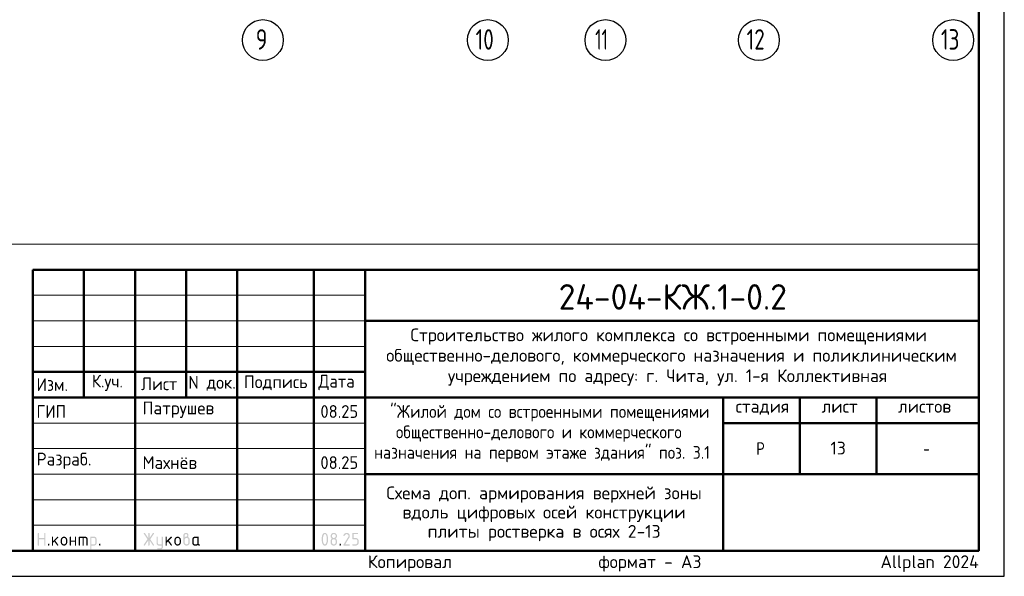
# Model space of a CAD drawing. Header units: millimetres. Extents: x 0 to 42000, y 0 to 29700.
# Tile 2 of 3: x 22744 to 42000, y 0 to 10896. Entities that reach past the tile are written whole.
import ezdxf

# ---------------------------------------------------------------- set-up
doc = ezdxf.new("R2010")
doc.units = ezdxf.units.MM
doc.linetypes.add('______5', pattern=[1100, 800, -100, 100, -100])
doc.layers.add('Standard', color=7, linetype='Continuous', lineweight=25)
doc.layers.add('Надписи', color=7, linetype='Continuous', lineweight=25)
doc.layers.add('Оси', color=7, linetype='______5', true_color=0x656565)
doc.styles.add('ISOCPEUR', font='txt')

msp = doc.modelspace()

# ---------------------------------------------------------------- hatches: boundary and pattern name
at = {"layer": 'Standard', "linetype": 'Continuous', "lineweight": 25, "transparency": 33554687}
for points in [[(23099, 614), (23099, 839), (23099, 840), (23099, 842), (23099, 843), (23100, 844), (23100, 845), (23101, 846), (23101, 847), (23102, 848), (23103, 849), (23104, 850), (23105, 850), (23106, 851), (23107, 851), (23109, 851), (23110, 851), (23112, 851), (23113, 851), (23115, 851), (23116, 851), (23117, 851), (23118, 850), (23119, 850), (23120, 849), (23121, 848), (23122, 847), (23122, 846), (23123, 845), (23123, 844), (23124, 843), (23124, 842), (23124, 840), (23124, 839), (23124, 751), (23224, 751), (23224, 839), (23224, 840), (23224, 842), (23224, 843), (23225, 844), (23225, 845), (23226, 846), (23226, 847), (23227, 848), (23228, 849), (23229, 850), (23230, 850), (23231, 851), (23232, 851), (23233, 851), (23235, 851), (23236, 851), (23238, 851), (23239, 851), (23241, 851), (23242, 851), (23243, 850), (23244, 850), (23245, 849), (23246, 848), (23247, 847), (23247, 846), (23248, 845), (23248, 844), (23249, 843), (23249, 842), (23249, 840), (23249, 839), (23249, 614), (23249, 612), (23249, 611), (23249, 609), (23248, 608), (23248, 607), (23247, 606), (23247, 605), (23246, 604), (23245, 604), (23244, 603), (23243, 602), (23242, 602), (23241, 602), (23239, 601), (23238, 601), (23236, 601), (23235, 601), (23233, 601), (23232, 602), (23231, 602), (23230, 602), (23229, 603), (23228, 604), (23227, 604), (23226, 605), (23226, 606), (23225, 607), (23225, 608), (23224, 609), (23224, 611), (23224, 612), (23224, 614), (23224, 726), (23124, 726), (23124, 614), (23124, 612), (23124, 611), (23124, 609), (23123, 608), (23123, 607), (23122, 606), (23122, 605), (23121, 604), (23120, 604), (23119, 603), (23118, 602), (23117, 602), (23116, 602), (23115, 601), (23113, 601), (23112, 601), (23110, 601), (23109, 601), (23107, 602), (23106, 602), (23105, 602), (23104, 603), (23103, 604), (23102, 604), (23101, 605), (23101, 606), (23100, 607), (23100, 608), (23099, 609), (23099, 611), (23099, 612)], [(23399, 694), (23478, 773), (23478, 773), (23479, 774), (23480, 775), (23482, 775), (23483, 776), (23484, 776), (23485, 776), (23486, 776), (23488, 776), (23489, 776), (23491, 776), (23492, 775), (23493, 775), (23494, 774), (23495, 774), (23496, 773), (23497, 772), (23497, 771), (23498, 770), (23498, 769), (23499, 768), (23499, 767), (23499, 765), (23499, 764), (23499, 762), (23499, 761), (23498, 760), (23498, 759), (23497, 758), (23497, 757), (23496, 756), (23495, 755), (23440, 700), (23496, 621), (23498, 619), (23498, 617), (23499, 616), (23499, 614), (23499, 612), (23499, 611), (23499, 609), (23498, 608), (23498, 607), (23497, 606), (23497, 605), (23496, 604), (23495, 604), (23494, 603), (23493, 602), (23492, 602), (23491, 602), (23489, 601), (23488, 601), (23486, 601), (23485, 601), (23483, 602), (23482, 602), (23480, 603), (23479, 603), (23478, 604), (23477, 605), (23476, 607), (23422, 682), (23399, 659), (23399, 614), (23399, 612), (23399, 611), (23399, 609), (23398, 608), (23398, 607), (23397, 606), (23397, 605), (23396, 604), (23395, 604), (23394, 603), (23393, 602), (23392, 602), (23391, 602), (23389, 601), (23388, 601), (23386, 601), (23385, 601), (23383, 601), (23382, 602), (23381, 602), (23380, 602), (23379, 603), (23378, 604), (23377, 604), (23376, 605), (23376, 606), (23375, 607), (23375, 608), (23374, 609), (23374, 611), (23374, 612), (23374, 614), (23374, 764), (23374, 765), (23374, 767), (23374, 768), (23375, 769), (23375, 770), (23376, 771), (23376, 772), (23377, 773), (23378, 774), (23379, 774), (23380, 775), (23381, 775), (23382, 776), (23383, 776), (23385, 776), (23386, 776), (23388, 776), (23389, 776), (23391, 776), (23392, 775), (23393, 775), (23394, 774), (23395, 774), (23396, 773), (23397, 772), (23397, 771), (23398, 770), (23398, 769), (23399, 768), (23399, 767), (23399, 765), (23399, 764)], [(23749, 676), (23749, 614), (23749, 612), (23748, 611), (23748, 609), (23748, 608), (23747, 607), (23747, 606), (23746, 605), (23746, 604), (23745, 604), (23744, 603), (23743, 602), (23742, 602), (23740, 602), (23739, 601), (23738, 601), (23736, 601), (23735, 601), (23733, 601), (23732, 602), (23731, 602), (23729, 602), (23729, 603), (23728, 604), (23727, 604), (23726, 605), (23725, 606), (23725, 607), (23724, 608), (23724, 609), (23724, 611), (23724, 612), (23724, 614), (23724, 764), (23724, 765), (23724, 767), (23724, 768), (23724, 769), (23725, 770), (23725, 771), (23726, 772), (23727, 773), (23728, 774), (23729, 774), (23729, 775), (23731, 775), (23732, 776), (23733, 776), (23735, 776), (23736, 776), (23738, 776), (23739, 776), (23740, 776), (23742, 775), (23743, 775), (23744, 774), (23745, 774), (23746, 773), (23746, 772), (23747, 771), (23747, 770), (23748, 769), (23748, 768), (23748, 767), (23749, 765), (23749, 764), (23749, 701), (23823, 701), (23823, 764), (23823, 765), (23824, 767), (23824, 768), (23824, 769), (23825, 770), (23825, 771), (23826, 772), (23826, 773), (23827, 774), (23828, 774), (23829, 775), (23830, 775), (23832, 776), (23833, 776), (23834, 776), (23836, 776), (23837, 776), (23839, 776), (23840, 776), (23841, 775), (23843, 775), (23843, 774), (23844, 774), (23845, 773), (23846, 772), (23847, 771), (23847, 770), (23848, 769), (23848, 768), (23848, 767), (23848, 765), (23848, 764), (23848, 614), (23848, 612), (23848, 611), (23848, 609), (23848, 608), (23847, 607), (23847, 606), (23846, 605), (23845, 604), (23844, 604), (23843, 603), (23843, 602), (23841, 602), (23840, 602), (23839, 601), (23837, 601), (23836, 601), (23834, 601), (23833, 601), (23832, 602), (23830, 602), (23829, 602), (23828, 603), (23827, 604), (23826, 604), (23826, 605), (23825, 606), (23825, 607), (23824, 608), (23824, 609), (23824, 611), (23823, 612), (23823, 614), (23823, 676)], [(23911, 776), (24023, 776), (24026, 776), (24028, 776), (24031, 776), (24033, 775), (24036, 775), (24038, 774), (24040, 773), (24043, 773), (24045, 772), (24047, 770), (24049, 769), (24051, 768), (24053, 767), (24055, 765), (24057, 763), (24059, 762), (24061, 760), (24062, 758), (24064, 756), (24065, 754), (24067, 752), (24068, 750), (24069, 748), (24070, 745), (24071, 743), (24071, 741), (24072, 739), (24072, 736), (24073, 734), (24073, 731), (24073, 729), (24073, 726), (24073, 614), (24073, 612), (24073, 611), (24073, 609), (24073, 608), (24072, 607), (24072, 606), (24071, 605), (24070, 604), (24069, 604), (24068, 603), (24067, 602), (24066, 602), (24065, 602), (24064, 601), (24062, 601), (24061, 601), (24059, 601), (24058, 601), (24057, 602), (24055, 602), (24054, 602), (24053, 603), (24052, 604), (24051, 604), (24051, 605), (24050, 606), (24049, 607), (24049, 608), (24049, 609), (24048, 611), (24048, 612), (24048, 614), (24048, 726), (24048, 729), (24048, 731), (24047, 734), (24046, 736), (24046, 738), (24044, 740), (24043, 742), (24041, 744), (24039, 746), (24037, 747), (24035, 748), (24033, 749), (24031, 750), (24028, 751), (24026, 751), (24023, 751), (23998, 751), (23998, 614), (23998, 612), (23998, 611), (23998, 609), (23998, 608), (23997, 607), (23997, 606), (23996, 605), (23995, 604), (23995, 604), (23994, 603), (23993, 602), (23991, 602), (23990, 602), (23989, 601), (23987, 601), (23986, 601), (23984, 601), (23983, 601), (23982, 602), (23980, 602), (23979, 602), (23978, 603), (23977, 604), (23977, 604), (23976, 605), (23975, 606), (23975, 607), (23974, 608), (23974, 609), (23974, 611), (23973, 612), (23973, 614), (23973, 751), (23924, 751), (23924, 614), (23924, 612), (23923, 611), (23923, 609), (23923, 608), (23922, 607), (23922, 606), (23921, 605), (23920, 604), (23920, 604), (23919, 603), (23918, 602), (23916, 602), (23915, 602), (23914, 601), (23913, 601), (23911, 601), (23909, 601), (23908, 601), (23907, 602), (23906, 602), (23904, 602), (23903, 603), (23902, 604), (23902, 604), (23901, 605), (23900, 606), (23900, 607), (23899, 608), (23899, 609), (23899, 611), (23898, 612), (23898, 614), (23898, 764), (23898, 765), (23899, 767), (23899, 768), (23899, 769), (23900, 770), (23900, 771), (23901, 772), (23902, 773), (23902, 774), (23903, 774), (23904, 775), (23906, 775), (23907, 776), (23908, 776), (23909, 776)], [(25259, 704), (25194, 607), (25193, 605), (25192, 604), (25191, 603), (25190, 603), (25188, 602), (25187, 602), (25185, 601), (25183, 601), (25182, 601), (25180, 601), (25179, 602), (25178, 602), (25177, 603), (25176, 603), (25175, 604), (25174, 605), (25173, 605), (25173, 606), (25172, 607), (25172, 609), (25171, 610), (25171, 611), (25171, 613), (25171, 614), (25171, 616), (25172, 618), (25172, 619), (25173, 621), (25243, 726), (25173, 832), (25172, 833), (25172, 835), (25171, 837), (25171, 838), (25171, 840), (25171, 841), (25171, 843), (25172, 844), (25172, 845), (25173, 846), (25173, 847), (25174, 848), (25175, 849), (25176, 849), (25177, 850), (25178, 850), (25179, 851), (25181, 851), (25182, 851), (25184, 851), (25185, 851), (25187, 851), (25188, 851), (25189, 850), (25191, 849), (25192, 848), (25193, 847), (25194, 846), (25259, 749), (25259, 839), (25259, 840), (25259, 842), (25259, 843), (25259, 844), (25260, 845), (25260, 846), (25261, 847), (25262, 848), (25262, 849), (25263, 850), (25264, 850), (25266, 851), (25267, 851), (25268, 851), (25269, 851), (25271, 851), (25273, 851), (25274, 851), (25275, 851), (25277, 851), (25278, 850), (25279, 850), (25280, 849), (25280, 848), (25281, 847), (25282, 846), (25282, 845), (25283, 844), (25283, 843), (25283, 842), (25284, 840), (25284, 839), (25284, 749), (25348, 846), (25349, 847), (25350, 848), (25351, 849), (25353, 850), (25354, 851), (25356, 851), (25357, 851), (25359, 851), (25360, 851), (25361, 851), (25362, 851), (25363, 850), (25365, 850), (25366, 849), (25367, 848), (25367, 847), (25368, 847), (25369, 846), (25370, 845), (25370, 843), (25371, 842), (25371, 841), (25371, 840), (25371, 839), (25371, 837), (25371, 835), (25370, 833), (25369, 832), (25299, 726), (25369, 621), (25370, 619), (25371, 617), (25371, 616), (25371, 614), (25371, 613), (25371, 611), (25371, 610), (25370, 609), (25370, 608), (25369, 607), (25368, 606), (25368, 605), (25367, 604), (25366, 603), (25365, 603), (25364, 602), (25363, 602), (25361, 602), (25360, 601), (25359, 601), (25357, 601), (25356, 602), (25354, 602), (25353, 603), (25351, 603), (25350, 604), (25349, 605), (25348, 607), (25284, 704), (25284, 614), (25284, 612), (25283, 611), (25283, 609), (25283, 608), (25282, 607), (25282, 606), (25281, 605), (25280, 604), (25280, 604), (25279, 603), (25278, 602), (25277, 602), (25275, 602), (25274, 601), (25273, 601), (25271, 601), (25269, 601), (25268, 601), (25267, 602), (25266, 602), (25264, 602), (25263, 603), (25262, 604), (25262, 604), (25261, 605), (25260, 606), (25260, 607), (25259, 608), (25259, 609), (25259, 611), (25259, 612), (25259, 614)], [(25521, 576), (25521, 601), (25471, 601), (25468, 601), (25466, 602), (25463, 602), (25461, 602), (25458, 603), (25456, 603), (25454, 604), (25452, 605), (25449, 606), (25447, 607), (25445, 608), (25443, 609), (25441, 611), (25439, 612), (25437, 614), (25436, 616), (25434, 618), (25432, 620), (25431, 622), (25429, 624), (25428, 626), (25427, 628), (25426, 630), (25425, 632), (25424, 634), (25423, 637), (25422, 639), (25422, 641), (25422, 644), (25421, 646), (25421, 649), (25421, 651), (25421, 764), (25421, 765), (25421, 767), (25421, 768), (25422, 769), (25422, 770), (25423, 771), (25423, 772), (25424, 773), (25425, 774), (25426, 774), (25427, 775), (25428, 775), (25429, 776), (25431, 776), (25432, 776), (25434, 776), (25435, 776), (25437, 776), (25438, 776), (25439, 775), (25440, 775), (25441, 774), (25442, 774), (25443, 773), (25444, 772), (25444, 771), (25445, 770), (25445, 769), (25446, 768), (25446, 767), (25446, 765), (25446, 764), (25446, 651), (25446, 649), (25447, 646), (25447, 644), (25448, 642), (25449, 640), (25450, 638), (25452, 636), (25454, 634), (25455, 632), (25457, 630), (25459, 629), (25462, 628), (25464, 627), (25466, 627), (25468, 626), (25471, 626), (25521, 626), (25521, 764), (25521, 765), (25521, 767), (25521, 768), (25522, 769), (25522, 770), (25523, 771), (25523, 772), (25524, 773), (25525, 774), (25526, 774), (25527, 775), (25528, 775), (25529, 776), (25530, 776), (25532, 776), (25533, 776), (25535, 776), (25536, 776), (25538, 776), (25539, 775), (25540, 775), (25541, 774), (25542, 774), (25543, 773), (25544, 772), (25544, 771), (25545, 770), (25545, 769), (25545, 768), (25546, 767), (25546, 765), (25546, 764), (25546, 576), (25546, 574), (25546, 571), (25545, 569), (25545, 566), (25545, 564), (25544, 562), (25543, 559), (25542, 557), (25541, 555), (25540, 553), (25539, 551), (25538, 549), (25537, 547), (25535, 545), (25533, 543), (25532, 541), (25530, 539), (25528, 538), (25526, 536), (25524, 535), (25522, 533), (25520, 532), (25518, 531), (25516, 530), (25514, 529), (25511, 528), (25509, 528), (25507, 527), (25504, 527), (25502, 527), (25499, 526), (25497, 526), (25446, 526), (25445, 526), (25443, 527), (25442, 527), (25441, 527), (25440, 528), (25439, 528), (25438, 529), (25437, 529), (25436, 530), (25435, 531), (25435, 532), (25434, 533), (25434, 535), (25434, 536), (25434, 537), (25434, 539), (25434, 540), (25434, 541), (25434, 542), (25435, 544), (25435, 545), (25436, 546), (25436, 547), (25437, 548), (25438, 549), (25439, 549), (25440, 550), (25442, 550), (25443, 551), (25444, 551), (25445, 551), (25446, 551), (25496, 551), (25499, 551), (25501, 552), (25503, 552), (25506, 553), (25508, 554), (25510, 555), (25512, 557), (25514, 558), (25515, 560), (25517, 562), (25518, 564), (25519, 566), (25520, 568), (25520, 571), (25521, 573)], [(25621, 694), (25700, 773), (25700, 773), (25701, 774), (25702, 775), (25704, 775), (25705, 776), (25706, 776), (25707, 776), (25708, 776), (25710, 776), (25711, 776), (25713, 776), (25714, 775), (25715, 775), (25716, 774), (25717, 774), (25718, 773), (25719, 772), (25719, 771), (25720, 770), (25720, 769), (25721, 768), (25721, 767), (25721, 765), (25721, 764), (25721, 762), (25721, 761), (25721, 760), (25720, 759), (25720, 758), (25719, 757), (25718, 756), (25717, 755), (25662, 700), (25719, 621), (25720, 619), (25720, 617), (25721, 616), (25721, 614), (25721, 612), (25721, 611), (25721, 609), (25720, 608), (25720, 607), (25719, 606), (25719, 605), (25718, 604), (25717, 604), (25716, 603), (25715, 602), (25714, 602), (25713, 602), (25711, 601), (25710, 601), (25708, 601), (25707, 601), (25705, 602), (25704, 602), (25703, 603), (25701, 603), (25700, 604), (25699, 605), (25698, 607), (25644, 682), (25621, 659), (25621, 614), (25621, 612), (25621, 611), (25621, 609), (25620, 608), (25620, 607), (25619, 606), (25619, 605), (25618, 604), (25617, 604), (25616, 603), (25615, 602), (25614, 602), (25613, 602), (25611, 601), (25610, 601), (25608, 601), (25607, 601), (25606, 601), (25604, 602), (25603, 602), (25602, 602), (25601, 603), (25600, 604), (25599, 604), (25598, 605), (25598, 606), (25597, 607), (25597, 608), (25596, 609), (25596, 611), (25596, 612), (25596, 614), (25596, 764), (25596, 765), (25596, 767), (25596, 768), (25597, 769), (25597, 770), (25598, 771), (25598, 772), (25599, 773), (25600, 774), (25601, 774), (25602, 775), (25603, 775), (25604, 776), (25606, 776), (25607, 776), (25608, 776), (25610, 776), (25611, 776), (25613, 776), (25614, 775), (25615, 775), (25616, 774), (25617, 774), (25618, 773), (25619, 772), (25619, 771), (25620, 770), (25620, 769), (25621, 768), (25621, 767), (25621, 765), (25621, 764)], [(29137, 851), (29140, 851), (29144, 851), (29147, 851), (29150, 850), (29153, 850), (29156, 849), (29158, 848), (29161, 847), (29164, 846), (29167, 844), (29169, 843), (29172, 841), (29174, 839), (29177, 837), (29179, 835), (29181, 833), (29184, 831), (29186, 828), (29188, 826), (29189, 823), (29191, 821), (29193, 818), (29194, 816), (29195, 813), (29196, 810), (29197, 807), (29198, 804), (29198, 801), (29199, 798), (29199, 795), (29200, 792), (29200, 789), (29200, 784), (29199, 780), (29198, 775), (29197, 771), (29195, 766), (29193, 762), (29191, 757), (29188, 753), (29110, 626), (29187, 626), (29189, 626), (29190, 626), (29191, 626), (29193, 626), (29194, 625), (29195, 625), (29196, 624), (29197, 623), (29197, 622), (29198, 621), (29198, 620), (29199, 619), (29199, 618), (29199, 617), (29200, 615), (29200, 614), (29200, 612), (29199, 611), (29199, 610), (29199, 608), (29198, 607), (29198, 606), (29197, 605), (29197, 604), (29196, 604), (29195, 603), (29194, 602), (29193, 602), (29191, 602), (29190, 601), (29189, 601), (29187, 601), (29087, 601), (29086, 601), (29084, 601), (29083, 602), (29082, 602), (29081, 602), (29080, 603), (29079, 604), (29078, 604), (29077, 605), (29076, 606), (29076, 607), (29075, 608), (29075, 609), (29075, 611), (29075, 612), (29075, 614), (29075, 616), (29075, 617), (29076, 619), (29077, 621), (29168, 768), (29170, 771), (29171, 773), (29172, 776), (29173, 778), (29174, 781), (29174, 783), (29175, 786), (29175, 789), (29175, 793), (29174, 796), (29173, 800), (29172, 803), (29171, 806), (29168, 809), (29166, 813), (29164, 815), (29161, 818), (29158, 820), (29155, 822), (29152, 823), (29148, 825), (29145, 826), (29141, 826), (29137, 826), (29135, 826), (29132, 826), (29129, 825), (29127, 824), (29124, 823), (29122, 822), (29119, 820), (29117, 818), (29114, 816), (29112, 814), (29110, 812), (29107, 809), (29105, 806), (29103, 802), (29100, 799), (29098, 795), (29097, 793), (29096, 792), (29095, 791), (29094, 790), (29092, 790), (29091, 789), (29089, 789), (29087, 789), (29086, 789), (29084, 789), (29083, 789), (29082, 790), (29081, 790), (29080, 791), (29079, 791), (29078, 792), (29077, 793), (29076, 794), (29076, 795), (29075, 796), (29075, 797), (29075, 798), (29075, 800), (29075, 801), (29075, 803), (29075, 804), (29075, 805), (29076, 806), (29079, 812), (29082, 817), (29085, 822), (29088, 826), (29092, 830), (29095, 834), (29099, 837), (29103, 840), (29107, 843), (29111, 845), (29115, 847), (29119, 848), (29123, 850), (29128, 851), (29132, 851)], [(29250, 739), (29250, 839), (29250, 840), (29250, 842), (29250, 843), (29250, 844), (29251, 845), (29251, 846), (29252, 847), (29253, 848), (29253, 849), (29254, 850), (29255, 850), (29257, 851), (29258, 851), (29259, 851), (29261, 851), (29262, 851), (29349, 851), (29351, 851), (29352, 851), (29354, 851), (29355, 851), (29356, 850), (29357, 850), (29358, 849), (29359, 848), (29359, 847), (29360, 846), (29361, 845), (29361, 844), (29361, 843), (29362, 842), (29362, 840), (29362, 839), (29362, 837), (29362, 836), (29361, 834), (29361, 833), (29361, 832), (29360, 831), (29359, 830), (29359, 829), (29358, 829), (29357, 828), (29356, 827), (29355, 827), (29354, 827), (29352, 826), (29351, 826), (29349, 826), (29275, 826), (29275, 751), (29312, 751), (29315, 751), (29318, 751), (29322, 751), (29324, 750), (29327, 750), (29330, 749), (29333, 748), (29336, 747), (29339, 746), (29341, 744), (29344, 743), (29347, 741), (29349, 739), (29351, 737), (29354, 735), (29356, 733), (29358, 731), (29360, 728), (29362, 726), (29364, 723), (29366, 721), (29367, 718), (29369, 715), (29370, 713), (29371, 710), (29372, 707), (29373, 704), (29373, 701), (29374, 698), (29374, 695), (29374, 692), (29374, 689), (29374, 664), (29374, 661), (29374, 657), (29374, 654), (29373, 651), (29373, 648), (29372, 645), (29371, 643), (29370, 640), (29369, 637), (29367, 634), (29366, 632), (29364, 629), (29362, 627), (29360, 624), (29358, 622), (29356, 620), (29354, 617), (29351, 615), (29349, 613), (29346, 612), (29344, 610), (29341, 608), (29339, 607), (29336, 606), (29333, 605), (29330, 604), (29327, 603), (29324, 602), (29321, 602), (29318, 602), (29315, 601), (29312, 601), (29262, 601), (29261, 601), (29259, 601), (29258, 602), (29257, 602), (29255, 602), (29254, 603), (29253, 604), (29253, 604), (29252, 605), (29251, 606), (29251, 607), (29250, 608), (29250, 610), (29250, 611), (29250, 612), (29250, 614), (29250, 615), (29250, 617), (29250, 618), (29250, 619), (29251, 620), (29251, 621), (29252, 622), (29253, 623), (29253, 624), (29254, 625), (29255, 625), (29257, 626), (29258, 626), (29259, 626), (29261, 626), (29262, 626), (29312, 626), (29316, 626), (29319, 627), (29323, 628), (29326, 629), (29330, 630), (29333, 632), (29336, 634), (29338, 637), (29341, 640), (29343, 643), (29345, 646), (29347, 649), (29348, 653), (29349, 656), (29349, 660), (29349, 664), (29349, 689), (29349, 693), (29349, 696), (29348, 700), (29347, 703), (29345, 707), (29343, 710), (29341, 713), (29338, 715), (29336, 718), (29333, 720), (29330, 722), (29326, 724), (29323, 725), (29319, 726), (29316, 726), (29312, 726), (29262, 726), (29261, 726), (29259, 726), (29258, 727), (29257, 727), (29255, 727), (29254, 728), (29253, 729), (29253, 729), (29252, 730), (29251, 731), (29251, 732), (29250, 733), (29250, 734), (29250, 736), (29250, 737)], [(23299, 626), (23299, 628), (23299, 629), (23299, 631), (23300, 632), (23300, 633), (23301, 634), (23301, 635), (23302, 636), (23303, 637), (23304, 637), (23305, 638), (23306, 638), (23307, 638), (23309, 639), (23310, 639), (23312, 639), (23313, 639), (23314, 639), (23316, 638), (23317, 638), (23318, 638), (23319, 637), (23320, 637), (23321, 636), (23322, 635), (23322, 634), (23323, 633), (23323, 632), (23324, 631), (23324, 629), (23324, 628), (23324, 626), (23324, 614), (23324, 612), (23324, 611), (23324, 610), (23323, 608), (23323, 607), (23322, 606), (23322, 605), (23321, 604), (23320, 604), (23319, 603), (23318, 602), (23317, 602), (23316, 602), (23314, 601), (23313, 601), (23312, 601), (23310, 601), (23309, 601), (23307, 602), (23306, 602), (23305, 602), (23304, 603), (23303, 604), (23302, 604), (23301, 605), (23301, 606), (23300, 607), (23300, 608), (23299, 610), (23299, 611), (23299, 612), (23299, 614)], [(24298, 626), (24298, 628), (24298, 629), (24299, 631), (24299, 632), (24299, 633), (24300, 634), (24301, 635), (24301, 636), (24302, 637), (24303, 637), (24304, 638), (24305, 638), (24307, 638), (24308, 639), (24309, 639), (24311, 639), (24312, 639), (24314, 639), (24315, 638), (24316, 638), (24317, 638), (24318, 637), (24319, 637), (24320, 636), (24321, 635), (24322, 634), (24322, 633), (24323, 632), (24323, 631), (24323, 629), (24323, 628), (24323, 626), (24323, 614), (24323, 612), (24323, 611), (24323, 610), (24323, 608), (24322, 607), (24322, 606), (24321, 605), (24320, 604), (24319, 604), (24318, 603), (24317, 602), (24316, 602), (24315, 602), (24314, 601), (24312, 601), (24311, 601), (24309, 601), (24308, 601), (24307, 602), (24305, 602), (24304, 602), (24303, 603), (24302, 604), (24301, 604), (24301, 605), (24300, 606), (24299, 607), (24299, 608), (24299, 610), (24298, 611), (24298, 612), (24298, 614)], [(29000, 626), (29000, 628), (29000, 629), (29000, 631), (29001, 632), (29001, 633), (29002, 634), (29002, 635), (29003, 636), (29004, 637), (29005, 637), (29006, 638), (29007, 638), (29008, 638), (29009, 639), (29011, 639), (29012, 639), (29014, 639), (29015, 639), (29017, 638), (29018, 638), (29019, 638), (29020, 637), (29021, 637), (29022, 636), (29023, 635), (29023, 634), (29024, 633), (29024, 632), (29024, 631), (29025, 629), (29025, 628), (29025, 626), (29025, 614), (29025, 612), (29025, 611), (29024, 610), (29024, 608), (29024, 607), (29023, 606), (29023, 605), (29022, 604), (29021, 604), (29020, 603), (29019, 602), (29018, 602), (29017, 602), (29015, 601), (29014, 601), (29012, 601), (29011, 601), (29009, 601), (29008, 602), (29007, 602), (29006, 602), (29005, 603), (29004, 604), (29003, 604), (29002, 605), (29002, 606), (29001, 607), (29001, 608), (29000, 610), (29000, 611), (29000, 612), (29000, 614)]]:
    msp.add_hatch(color=7, dxfattribs=at).paths.add_polyline_path(points, flags=16)
h = msp.add_hatch(color=7, dxfattribs=at)
h.paths.add_polyline_path([(23549, 664), (23549, 714), (23549, 717), (23549, 720), (23549, 723), (23550, 726), (23550, 729), (23551, 732), (23552, 735), (23553, 738), (23554, 740), (23556, 743), (23557, 746), (23559, 748), (23561, 751), (23563, 753), (23565, 756), (23567, 758), (23569, 760), (23572, 762), (23574, 764), (23577, 766), (23579, 768), (23582, 769), (23584, 770), (23587, 772), (23590, 773), (23593, 774), (23596, 774), (23599, 775), (23602, 776), (23605, 776), (23608, 776), (23611, 776), (23614, 776), (23618, 776), (23621, 776), (23624, 775), (23627, 774), (23630, 774), (23633, 773), (23635, 772), (23638, 770), (23641, 769), (23643, 768), (23646, 766), (23648, 764), (23651, 762), (23653, 760), (23655, 758), (23658, 756), (23660, 753), (23662, 751), (23663, 749), (23665, 746), (23666, 743), (23668, 741), (23669, 738), (23670, 735), (23671, 732), (23672, 729), (23672, 726), (23673, 723), (23673, 720), (23674, 717), (23674, 714), (23674, 664), (23674, 660), (23673, 657), (23673, 654), (23672, 651), (23672, 648), (23671, 645), (23670, 642), (23669, 640), (23668, 637), (23666, 634), (23665, 632), (23663, 629), (23662, 627), (23660, 624), (23658, 622), (23655, 620), (23653, 617), (23651, 615), (23648, 613), (23646, 612), (23643, 610), (23641, 608), (23638, 607), (23635, 606), (23632, 605), (23629, 604), (23627, 603), (23624, 602), (23621, 602), (23617, 602), (23614, 601), (23611, 601), (23608, 601), (23605, 602), (23602, 602), (23599, 602), (23596, 603), (23593, 604), (23590, 605), (23587, 606), (23584, 607), (23582, 608), (23579, 610), (23577, 612), (23574, 613), (23572, 615), (23569, 617), (23567, 620), (23565, 622), (23563, 624), (23561, 627), (23559, 629), (23557, 632), (23556, 634), (23554, 637), (23553, 640), (23552, 642), (23551, 645), (23550, 648), (23550, 651), (23549, 654), (23549, 657), (23549, 660)], flags=16)
h.paths.add_polyline_path([(23648, 664), (23648, 714), (23648, 718), (23648, 721), (23647, 725), (23646, 728), (23644, 732), (23642, 735), (23640, 738), (23638, 740), (23635, 743), (23632, 745), (23629, 747), (23625, 749), (23622, 750), (23619, 751), (23615, 751), (23611, 751), (23607, 751), (23604, 751), (23600, 750), (23597, 749), (23594, 747), (23590, 745), (23587, 743), (23585, 740), (23582, 738), (23580, 735), (23578, 732), (23577, 728), (23575, 725), (23574, 721), (23574, 718), (23574, 714), (23574, 664), (23574, 660), (23574, 656), (23575, 653), (23577, 649), (23578, 646), (23580, 643), (23582, 640), (23585, 637), (23587, 634), (23590, 632), (23593, 630), (23597, 629), (23600, 628), (23604, 627), (23607, 626), (23611, 626), (23615, 626), (23619, 627), (23622, 628), (23625, 629), (23629, 630), (23632, 633), (23635, 635), (23638, 637), (23640, 640), (23642, 643), (23644, 646), (23646, 649), (23647, 653), (23648, 656), (23648, 660)])
h = msp.add_hatch(color=7, dxfattribs=at)
h.paths.add_polyline_path([(24123, 764), (24123, 765), (24124, 767), (24124, 768), (24124, 769), (24125, 770), (24125, 771), (24126, 772), (24127, 773), (24127, 774), (24128, 774), (24129, 775), (24130, 775), (24132, 776), (24133, 776), (24134, 776), (24136, 776), (24198, 776), (24201, 776), (24203, 776), (24206, 776), (24208, 775), (24211, 775), (24213, 774), (24215, 773), (24218, 773), (24220, 772), (24222, 770), (24224, 769), (24226, 768), (24228, 767), (24230, 765), (24232, 763), (24234, 762), (24236, 760), (24237, 758), (24239, 756), (24240, 754), (24241, 752), (24243, 750), (24244, 748), (24245, 746), (24245, 743), (24246, 741), (24247, 739), (24247, 736), (24248, 734), (24248, 731), (24248, 729), (24248, 726), (24248, 651), (24248, 649), (24248, 646), (24248, 644), (24247, 641), (24247, 639), (24246, 637), (24245, 634), (24245, 632), (24244, 630), (24243, 628), (24241, 626), (24240, 624), (24239, 622), (24237, 620), (24236, 618), (24234, 616), (24232, 614), (24230, 612), (24228, 611), (24226, 609), (24224, 608), (24222, 607), (24220, 606), (24218, 605), (24215, 604), (24213, 603), (24211, 603), (24208, 602), (24206, 602), (24203, 602), (24201, 601), (24198, 601), (24148, 601), (24148, 539), (24148, 537), (24148, 536), (24148, 535), (24148, 533), (24147, 532), (24147, 531), (24146, 530), (24145, 529), (24145, 529), (24144, 528), (24143, 528), (24141, 527), (24140, 527), (24139, 527), (24138, 526), (24136, 526), (24134, 526), (24133, 527), (24132, 527), (24130, 527), (24129, 528), (24128, 528), (24127, 529), (24127, 529), (24126, 530), (24125, 531), (24125, 532), (24124, 533), (24124, 535), (24124, 536), (24123, 537), (24123, 539)], flags=16)
h.paths.add_polyline_path([(24148, 751), (24148, 626), (24198, 626), (24201, 626), (24203, 627), (24206, 627), (24208, 628), (24210, 629), (24212, 630), (24214, 632), (24216, 634), (24218, 635), (24219, 637), (24220, 639), (24221, 642), (24222, 644), (24223, 646), (24223, 649), (24223, 651), (24223, 726), (24223, 729), (24223, 731), (24222, 734), (24221, 736), (24220, 738), (24219, 740), (24218, 742), (24216, 744), (24214, 746), (24212, 747), (24210, 748), (24208, 749), (24206, 750), (24203, 751), (24201, 751), (24198, 751)])
h = msp.add_hatch(color=7, dxfattribs=at)
h.paths.add_polyline_path([(25771, 664), (25771, 714), (25771, 717), (25771, 720), (25771, 723), (25772, 726), (25773, 729), (25773, 732), (25774, 735), (25775, 738), (25777, 740), (25778, 743), (25779, 746), (25781, 748), (25783, 751), (25785, 753), (25787, 756), (25789, 758), (25791, 760), (25794, 762), (25796, 764), (25799, 766), (25801, 768), (25804, 769), (25806, 770), (25809, 772), (25812, 773), (25815, 774), (25818, 774), (25821, 775), (25824, 776), (25827, 776), (25830, 776), (25833, 776), (25836, 776), (25840, 776), (25843, 776), (25846, 775), (25849, 774), (25852, 774), (25855, 773), (25857, 772), (25860, 770), (25863, 769), (25865, 768), (25868, 766), (25871, 764), (25873, 762), (25875, 760), (25878, 758), (25880, 756), (25882, 753), (25884, 751), (25885, 749), (25887, 746), (25889, 743), (25890, 741), (25891, 738), (25892, 735), (25893, 732), (25894, 729), (25894, 726), (25895, 723), (25895, 720), (25896, 717), (25896, 714), (25896, 664), (25896, 660), (25895, 657), (25895, 654), (25894, 651), (25894, 648), (25893, 645), (25892, 642), (25891, 640), (25890, 637), (25888, 634), (25887, 632), (25885, 629), (25884, 627), (25882, 624), (25880, 622), (25877, 620), (25875, 617), (25873, 615), (25870, 613), (25868, 612), (25865, 610), (25863, 608), (25860, 607), (25857, 606), (25854, 605), (25852, 604), (25849, 603), (25846, 602), (25843, 602), (25840, 602), (25836, 601), (25833, 601), (25830, 601), (25827, 602), (25824, 602), (25821, 602), (25818, 603), (25815, 604), (25812, 605), (25809, 606), (25806, 607), (25804, 608), (25801, 610), (25799, 612), (25796, 613), (25794, 615), (25791, 617), (25789, 620), (25787, 622), (25785, 624), (25783, 627), (25781, 629), (25779, 632), (25778, 634), (25777, 637), (25775, 640), (25774, 642), (25773, 645), (25773, 648), (25772, 651), (25771, 654), (25771, 657), (25771, 660)], flags=16)
h.paths.add_polyline_path([(25871, 664), (25871, 714), (25871, 718), (25870, 721), (25869, 725), (25868, 728), (25866, 732), (25864, 735), (25862, 738), (25860, 740), (25857, 743), (25854, 745), (25851, 747), (25848, 749), (25844, 750), (25841, 751), (25837, 751), (25833, 751), (25829, 751), (25826, 751), (25822, 750), (25819, 749), (25816, 747), (25813, 745), (25810, 743), (25807, 740), (25804, 738), (25802, 735), (25800, 732), (25799, 728), (25797, 725), (25797, 721), (25796, 718), (25796, 714), (25796, 664), (25796, 660), (25797, 656), (25797, 653), (25799, 649), (25800, 646), (25802, 643), (25804, 640), (25807, 637), (25809, 634), (25812, 632), (25815, 630), (25819, 629), (25822, 628), (25826, 627), (25829, 626), (25833, 626), (25837, 626), (25841, 627), (25844, 628), (25848, 629), (25851, 630), (25854, 633), (25857, 635), (25860, 637), (25862, 640), (25864, 643), (25866, 646), (25868, 649), (25869, 653), (25870, 656), (25871, 660)])
h = msp.add_hatch(color=7, dxfattribs=at)
h.paths.add_polyline_path([(25971, 764), (25975, 767), (25979, 769), (25982, 772), (25986, 773), (25990, 775), (25993, 775), (25997, 776), (26000, 776), (26002, 776), (26004, 777), (26006, 777), (26007, 778), (26009, 779), (26011, 781), (26013, 783), (26014, 785), (26016, 787), (26017, 789), (26018, 791), (26019, 793), (26020, 795), (26020, 797), (26021, 799), (26021, 801), (26021, 804), (26020, 806), (26020, 809), (26019, 811), (26018, 813), (26017, 815), (26015, 817), (26014, 819), (26012, 821), (26010, 822), (26008, 824), (26005, 824), (26003, 825), (26001, 826), (25998, 826), (25996, 826), (25993, 826), (25991, 826), (25988, 825), (25986, 824), (25984, 823), (25982, 822), (25980, 821), (25978, 819), (25976, 817), (25975, 815), (25973, 813), (25973, 811), (25972, 809), (25971, 806), (25971, 804), (25971, 801)])
h.paths.add_polyline_path([(26033, 771), (26037, 769), (26041, 767), (26045, 765), (26048, 762), (26052, 759), (26055, 756), (26058, 752), (26060, 748), (26063, 744), (26065, 740), (26067, 736), (26068, 732), (26069, 727), (26070, 723), (26070, 718), (26070, 714), (26070, 664), (26070, 661), (26070, 657), (26070, 654), (26069, 651), (26069, 648), (26068, 645), (26067, 642), (26066, 640), (26065, 637), (26063, 634), (26062, 632), (26060, 629), (26058, 627), (26056, 624), (26054, 622), (26052, 619), (26050, 617), (26048, 615), (26045, 613), (26043, 612), (26040, 610), (26037, 608), (26035, 607), (26032, 606), (26029, 605), (26026, 604), (26024, 603), (26021, 602), (26018, 602), (26014, 602), (26011, 601), (26008, 601), (26005, 601), (26002, 602), (25999, 602), (25996, 602), (25993, 603), (25990, 604), (25987, 605), (25984, 606), (25981, 607), (25979, 608), (25976, 610), (25973, 612), (25971, 613), (25968, 615), (25966, 617), (25964, 620), (25962, 622), (25960, 624), (25958, 627), (25956, 629), (25954, 632), (25953, 634), (25951, 637), (25950, 640), (25949, 643), (25948, 645), (25947, 648), (25947, 651), (25946, 654), (25946, 657), (25946, 661), (25946, 664), (25946, 801), (25946, 804), (25946, 806), (25946, 809), (25947, 811), (25947, 814), (25948, 816), (25948, 818), (25949, 821), (25950, 823), (25951, 825), (25953, 827), (25954, 829), (25955, 831), (25957, 833), (25958, 835), (25960, 837), (25962, 839), (25964, 840), (25966, 842), (25968, 843), (25970, 844), (25972, 846), (25974, 847), (25976, 848), (25979, 849), (25981, 849), (25983, 850), (25986, 850), (25988, 851), (25990, 851), (25993, 851), (25996, 851), (25998, 851), (26001, 851), (26003, 851), (26006, 850), (26008, 850), (26010, 849), (26013, 849), (26015, 848), (26017, 847), (26019, 846), (26021, 844), (26023, 843), (26025, 842), (26027, 840), (26029, 839), (26031, 837), (26033, 835), (26034, 833), (26036, 831), (26037, 829), (26039, 827), (26040, 825), (26041, 823), (26042, 821), (26043, 818), (26043, 816), (26044, 814), (26045, 811), (26045, 809), (26045, 806), (26045, 804), (26045, 801), (26045, 797), (26045, 792), (26044, 788), (26042, 784), (26041, 781), (26038, 777), (26036, 774)], flags=16)
h.paths.add_polyline_path([(26045, 664), (26045, 714), (26045, 718), (26045, 721), (26044, 725), (26043, 728), (26041, 732), (26039, 735), (26037, 738), (26035, 740), (26032, 743), (26029, 745), (26026, 747), (26023, 749), (26019, 750), (26016, 751), (26012, 751), (26008, 751), (26004, 751), (26001, 751), (25997, 750), (25994, 749), (25990, 747), (25987, 745), (25984, 743), (25982, 740), (25979, 738), (25977, 735), (25975, 732), (25973, 728), (25972, 725), (25971, 721), (25971, 718), (25971, 714), (25971, 664), (25971, 660), (25971, 656), (25972, 653), (25973, 649), (25975, 646), (25977, 643), (25979, 640), (25982, 637), (25984, 634), (25987, 632), (25990, 630), (25994, 629), (25997, 628), (26001, 627), (26004, 626), (26008, 626), (26012, 626), (26016, 627), (26019, 628), (26023, 629), (26026, 630), (26029, 633), (26032, 635), (26035, 637), (26037, 640), (26039, 643), (26041, 646), (26043, 649), (26044, 653), (26045, 656), (26045, 660)])
h = msp.add_hatch(color=7, dxfattribs=at)
h.paths.add_polyline_path([(26220, 751), (26170, 751), (26168, 751), (26165, 751), (26163, 750), (26161, 749), (26159, 748), (26157, 747), (26155, 746), (26153, 744), (26151, 742), (26150, 740), (26148, 738), (26147, 736), (26147, 734), (26146, 731), (26146, 729), (26146, 726), (26146, 651), (26146, 649), (26146, 646), (26147, 644), (26147, 642), (26148, 640), (26150, 638), (26151, 636), (26153, 634), (26155, 632), (26157, 630), (26159, 629), (26161, 628), (26163, 627), (26166, 627), (26168, 626), (26170, 626), (26195, 626), (26198, 626), (26200, 627), (26203, 627), (26205, 628), (26207, 629), (26209, 630), (26211, 632), (26213, 634), (26215, 635), (26216, 637), (26218, 639), (26218, 642), (26219, 644), (26220, 646), (26220, 649), (26220, 651)])
h.paths.add_polyline_path([(26270, 614), (26270, 612), (26270, 611), (26270, 609), (26270, 608), (26269, 607), (26269, 606), (26268, 605), (26267, 604), (26266, 604), (26265, 603), (26264, 602), (26263, 602), (26262, 602), (26261, 601), (26259, 601), (26258, 601), (26253, 601), (26249, 602), (26246, 603), (26242, 605), (26238, 606), (26235, 609), (26232, 611), (26229, 615), (26226, 611), (26222, 609), (26218, 606), (26214, 605), (26210, 603), (26205, 602), (26200, 601), (26195, 601), (26170, 601), (26168, 601), (26165, 602), (26163, 602), (26160, 602), (26158, 603), (26156, 603), (26153, 604), (26151, 605), (26149, 606), (26147, 607), (26145, 608), (26143, 609), (26141, 611), (26139, 612), (26137, 614), (26135, 616), (26133, 618), (26132, 619), (26130, 621), (26129, 623), (26127, 625), (26126, 628), (26125, 630), (26124, 632), (26123, 634), (26123, 636), (26122, 639), (26121, 641), (26121, 644), (26121, 646), (26121, 649), (26121, 651), (26121, 726), (26121, 729), (26121, 731), (26121, 734), (26121, 736), (26122, 739), (26123, 741), (26123, 743), (26124, 746), (26125, 748), (26126, 750), (26127, 752), (26129, 754), (26130, 756), (26132, 758), (26133, 760), (26135, 762), (26137, 763), (26139, 765), (26141, 767), (26143, 768), (26145, 769), (26147, 770), (26149, 772), (26151, 773), (26153, 773), (26156, 774), (26158, 775), (26160, 775), (26163, 776), (26165, 776), (26168, 776), (26170, 776), (26233, 776), (26234, 776), (26236, 776), (26237, 776), (26238, 775), (26239, 775), (26240, 774), (26241, 774), (26242, 773), (26243, 772), (26244, 771), (26244, 770), (26245, 769), (26245, 768), (26245, 767), (26245, 765), (26245, 764), (26245, 639), (26245, 637), (26246, 636), (26246, 634), (26246, 633), (26246, 632), (26247, 631), (26248, 630), (26248, 629), (26249, 629), (26250, 628), (26251, 627), (26252, 627), (26254, 627), (26255, 626), (26256, 626), (26258, 626), (26259, 626), (26261, 626), (26262, 626), (26263, 625), (26264, 625), (26265, 625), (26266, 624), (26267, 623), (26268, 622), (26269, 621), (26269, 620), (26270, 619), (26270, 618), (26270, 617), (26270, 615)], flags=16)
h = msp.add_hatch(color=7, dxfattribs=at)
h.paths.add_polyline_path([(28750, 726), (28750, 734), (28749, 742), (28749, 749), (28748, 756), (28747, 764), (28746, 771), (28745, 778), (28743, 785), (28742, 790), (28741, 794), (28739, 799), (28738, 803), (28736, 807), (28734, 810), (28732, 813), (28731, 816), (28729, 818), (28727, 820), (28724, 822), (28722, 824), (28720, 825), (28718, 826), (28715, 826), (28712, 826), (28710, 826), (28708, 826), (28705, 825), (28703, 824), (28701, 822), (28699, 820), (28696, 818), (28695, 816), (28693, 813), (28691, 810), (28689, 807), (28688, 803), (28686, 799), (28685, 794), (28683, 790), (28682, 785), (28680, 778), (28679, 770), (28678, 763), (28677, 756), (28676, 749), (28676, 741), (28675, 734), (28675, 726), (28675, 719), (28676, 711), (28676, 704), (28677, 696), (28678, 689), (28679, 682), (28680, 675), (28682, 668), (28683, 663), (28684, 658), (28686, 654), (28687, 650), (28689, 646), (28691, 643), (28693, 639), (28694, 637), (28696, 634), (28698, 632), (28701, 630), (28703, 629), (28705, 628), (28707, 627), (28710, 626), (28712, 626), (28715, 626), (28718, 627), (28720, 628), (28722, 629), (28724, 630), (28727, 632), (28729, 634), (28731, 637), (28732, 639), (28734, 643), (28736, 646), (28738, 650), (28739, 654), (28741, 658), (28742, 663), (28743, 668), (28745, 675), (28746, 682), (28747, 689), (28748, 696), (28749, 704), (28749, 711), (28750, 719)])
h.paths.add_polyline_path([(28775, 726), (28775, 721), (28775, 715), (28775, 710), (28774, 705), (28774, 699), (28773, 694), (28773, 689), (28772, 685), (28771, 680), (28771, 675), (28770, 671), (28769, 666), (28768, 662), (28766, 657), (28765, 653), (28764, 649), (28762, 643), (28760, 638), (28757, 633), (28755, 628), (28752, 624), (28749, 620), (28746, 616), (28743, 613), (28740, 610), (28736, 608), (28733, 606), (28729, 604), (28725, 603), (28721, 602), (28717, 601), (28712, 601), (28708, 601), (28704, 602), (28700, 603), (28696, 604), (28692, 606), (28689, 608), (28685, 610), (28682, 613), (28679, 616), (28676, 620), (28673, 624), (28670, 628), (28668, 632), (28665, 638), (28663, 643), (28661, 649), (28660, 653), (28658, 657), (28657, 661), (28656, 666), (28655, 670), (28654, 675), (28654, 680), (28653, 684), (28652, 689), (28652, 694), (28651, 699), (28651, 705), (28650, 710), (28650, 715), (28650, 721), (28650, 726), (28650, 732), (28650, 737), (28650, 743), (28651, 748), (28651, 753), (28652, 758), (28652, 763), (28653, 768), (28654, 773), (28654, 778), (28655, 782), (28656, 787), (28657, 791), (28658, 795), (28660, 800), (28661, 804), (28663, 810), (28665, 815), (28668, 820), (28670, 825), (28673, 829), (28676, 833), (28679, 836), (28682, 839), (28685, 842), (28689, 845), (28692, 847), (28696, 848), (28700, 850), (28704, 851), (28708, 851), (28712, 851), (28717, 851), (28721, 851), (28725, 850), (28729, 848), (28733, 847), (28736, 845), (28740, 842), (28743, 839), (28746, 836), (28749, 833), (28752, 829), (28755, 824), (28757, 820), (28760, 815), (28762, 810), (28764, 804), (28765, 799), (28766, 795), (28768, 791), (28769, 787), (28770, 782), (28771, 777), (28771, 773), (28772, 768), (28773, 763), (28773, 758), (28774, 753), (28774, 748), (28775, 743), (28775, 737), (28775, 732)], flags=16)
h = msp.add_hatch(color=7, dxfattribs=at)
h.paths.add_polyline_path([(28887, 626), (28891, 626), (28895, 627), (28898, 628), (28902, 629), (28905, 630), (28908, 632), (28911, 634), (28914, 637), (28917, 640), (28919, 643), (28921, 646), (28922, 649), (28923, 653), (28924, 656), (28925, 660), (28925, 664), (28925, 689), (28925, 693), (28924, 696), (28923, 700), (28922, 703), (28921, 707), (28919, 710), (28916, 713), (28914, 715), (28911, 718), (28908, 720), (28905, 722), (28902, 724), (28898, 725), (28895, 726), (28891, 726), (28887, 726), (28883, 726), (28880, 726), (28876, 725), (28873, 724), (28870, 722), (28867, 720), (28864, 718), (28861, 715), (28858, 713), (28856, 710), (28854, 707), (28853, 703), (28851, 700), (28851, 696), (28850, 693), (28850, 689), (28850, 664), (28850, 660), (28851, 656), (28851, 653), (28853, 649), (28854, 646), (28856, 643), (28858, 640), (28861, 637), (28864, 634), (28867, 632), (28870, 630), (28873, 629), (28876, 628), (28880, 627), (28883, 626)])
h.paths.add_polyline_path([(28887, 601), (28884, 601), (28881, 602), (28878, 602), (28875, 602), (28872, 603), (28869, 604), (28866, 605), (28863, 606), (28861, 607), (28858, 608), (28855, 610), (28853, 612), (28850, 613), (28848, 615), (28845, 617), (28843, 620), (28841, 622), (28839, 624), (28837, 627), (28835, 629), (28834, 632), (28832, 634), (28831, 637), (28830, 640), (28828, 643), (28828, 645), (28827, 648), (28826, 651), (28826, 654), (28825, 657), (28825, 661), (28825, 664), (28825, 689), (28825, 693), (28825, 696), (28826, 700), (28827, 704), (28827, 707), (28828, 710), (28830, 714), (28831, 717), (28833, 720), (28835, 723), (28837, 726), (28839, 729), (28841, 731), (28844, 734), (28847, 736), (28850, 739), (28847, 741), (28844, 744), (28841, 746), (28839, 749), (28837, 752), (28835, 755), (28833, 758), (28831, 761), (28830, 764), (28828, 767), (28827, 771), (28827, 774), (28826, 778), (28825, 781), (28825, 785), (28825, 789), (28825, 792), (28825, 795), (28826, 798), (28826, 801), (28827, 804), (28828, 807), (28828, 810), (28830, 813), (28831, 816), (28832, 818), (28834, 821), (28835, 823), (28837, 826), (28839, 828), (28841, 831), (28843, 833), (28845, 835), (28848, 837), (28850, 839), (28853, 841), (28855, 843), (28858, 844), (28861, 846), (28863, 847), (28866, 848), (28869, 849), (28872, 850), (28875, 850), (28878, 851), (28881, 851), (28884, 851), (28887, 851), (28891, 851), (28894, 851), (28897, 851), (28900, 850), (28903, 850), (28906, 849), (28909, 848), (28911, 847), (28914, 846), (28917, 844), (28919, 843), (28922, 841), (28924, 839), (28927, 837), (28929, 835), (28932, 833), (28934, 831), (28936, 828), (28938, 826), (28939, 823), (28941, 821), (28943, 818), (28944, 816), (28945, 813), (28946, 810), (28947, 807), (28948, 804), (28949, 801), (28949, 798), (28949, 795), (28950, 792), (28950, 789), (28950, 785), (28949, 781), (28949, 778), (28948, 774), (28947, 771), (28946, 767), (28945, 764), (28943, 761), (28942, 758), (28940, 755), (28938, 752), (28936, 749), (28933, 746), (28931, 744), (28928, 741), (28925, 739), (28929, 735), (28933, 732), (28937, 728), (28939, 724), (28942, 719), (28944, 715), (28946, 710), (28947, 705), (28948, 704), (28948, 702), (28948, 701), (28948, 699), (28949, 697), (28949, 695), (28949, 692), (28949, 690), (28949, 687), (28949, 684), (28950, 681), (28950, 678), (28950, 675), (28950, 671), (28950, 668), (28950, 664), (28950, 661), (28949, 657), (28949, 654), (28949, 651), (28948, 648), (28947, 645), (28946, 643), (28945, 640), (28944, 637), (28943, 634), (28941, 632), (28939, 629), (28938, 627), (28936, 624), (28934, 622), (28932, 620), (28929, 617), (28927, 615), (28924, 613), (28922, 612), (28919, 610), (28917, 608), (28914, 607), (28911, 606), (28909, 605), (28906, 604), (28903, 603), (28900, 602), (28897, 602), (28894, 602), (28891, 601)], flags=16)
h.paths.add_polyline_path([(28887, 751), (28891, 751), (28895, 752), (28898, 753), (28902, 754), (28905, 755), (28908, 757), (28911, 759), (28914, 762), (28917, 765), (28919, 768), (28921, 771), (28922, 774), (28923, 778), (28924, 781), (28925, 785), (28925, 789), (28925, 793), (28924, 796), (28923, 800), (28922, 803), (28921, 806), (28919, 809), (28916, 812), (28914, 815), (28911, 818), (28908, 820), (28905, 822), (28902, 823), (28898, 825), (28895, 826), (28891, 826), (28887, 826), (28883, 826), (28880, 826), (28876, 825), (28873, 823), (28870, 822), (28867, 820), (28864, 818), (28861, 815), (28858, 813), (28856, 810), (28854, 807), (28853, 803), (28851, 800), (28851, 796), (28850, 793), (28850, 789), (28850, 785), (28851, 781), (28851, 778), (28853, 774), (28854, 771), (28856, 768), (28858, 765), (28861, 762), (28864, 759), (28867, 757), (28870, 755), (28873, 754), (28876, 753), (28880, 752), (28883, 751)])

# ---------------------------------------------------------------- linework, layer by layer
at = {"layer": 'Standard', "color": 7, "linetype": 'Continuous', "lineweight": 50, "transparency": 33554687}
for p, q in [((23000, 500), (23000, 6000)), ((23000, 6000), (41500, 6000)), ((24000, 3500), (24000, 6000)), ((25000, 500), (25000, 6000)), ((26000, 3500), (26000, 6000)), ((27000, 500), (27000, 6000)), ((28500, 500), (28500, 6000)), ((29500, 500), (29500, 6000)), ((29500, 5000), (41500, 5000)), ((23000, 4000), (29500, 4000)), ((23000, 4000), (29500, 4000)), ((23000, 3500), (29500, 3500)), ((23000, 3500), (29500, 3500)), ((29500, 3500), (41500, 3500)), ((36500, 2000), (36500, 3500)), ((38000, 2000), (38000, 3500)), ((39500, 2000), (39500, 3500)), ((36500, 3000), (41500, 3000)), ((29500, 2000), (41500, 2000)), ((36500, 500), (36500, 2000)), ((36500, 500), (36500, 2000))]:
    msp.add_line(p, q, dxfattribs=at)
at = {"layer": 'Standard', "color": 7, "linetype": 'Continuous', "lineweight": 25, "transparency": 33554687}
for p, q in [((41500, 500), (41500, 6000)), ((23000, 500), (41500, 500)), ((23000, 500), (41500, 500)), ((23000, 500), (41500, 500))]:
    msp.add_line(p, q, dxfattribs=at)
at = {"layer": 'Standard', "color": 7, "linetype": 'Continuous', "lineweight": 13, "transparency": 33554687}
for p, q in [((23000, 5500), (29500, 5500)), ((23000, 5000), (29500, 5000)), ((23000, 4500), (29500, 4500)), ((23000, 3000), (29500, 3000)), ((23000, 2500), (29500, 2500)), ((23000, 2500), (29500, 2500)), ((23000, 2000), (29500, 2000)), ((23000, 2000), (29500, 2000)), ((23000, 1500), (29500, 1500)), ((23000, 1000), (29500, 1000))]:
    msp.add_line(p, q, dxfattribs=at)
at = {"layer": 'Standard', "color": 7, "linetype": 'Continuous', "lineweight": 25, "transparency": 33554687}
msp.add_lwpolyline([(0, 0), (42000, 0), (42000, 29700), (0, 29700), (0, 0)], close=True, dxfattribs=at)
at = {"layer": 'Standard', "color": 7, "linetype": 'Continuous', "lineweight": 50, "transparency": 33554687}
msp.add_lwpolyline([(2000, 29200), (41500, 29200), (41500, 500), (2000, 500), (2000, 29200)], close=True, dxfattribs=at)
at = {"layer": 'Standard', "color": 7, "linetype": 'Continuous', "lineweight": 13, "transparency": 33554687}
for points in [[(41500, 29200), (2000, 29200), (2000, 6500), (41500, 6500), (41500, 29200)], [(41500, 500), (23000, 500), (23000, 6000), (41500, 6000), (41500, 500)]]:
    msp.add_lwpolyline(points, dxfattribs=at)
at = {"layer": 'Standard', "color": 7, "linetype": 'Continuous', "lineweight": 25, "transparency": 33554687}
msp.add_lwpolyline([(41500, 6000), (23000, 6000), (23000, 500), (41500, 500), (41500, 6000)], dxfattribs=at)
at = {"layer": 'Оси', "color": 7, "linetype": 'Continuous', "lineweight": 25, "transparency": 33554687}
for centre in [(27500, 10496), (31900, 10496), (34200, 10496), (37200, 10496), (41000, 10496)]:
    msp.add_circle(centre, 400, dxfattribs=at)

# ---------------------------------------------------------------- texts
at = {"layer": 'Standard', "color": 7, "linetype": 'Continuous', "lineweight": 50, "transparency": 33554687, "insert": (33285, 5218), "char_height": 500, "width": 4936.77, "attachment_point": 7, "style": 'ISOCPEUR'}
msp.add_mtext('\\W0.96;24-04-КЖ.1-0.2', dxfattribs=at)
at = {"layer": 'Standard', "color": 7, "linetype": 'Continuous', "lineweight": 25, "transparency": 33554687, "char_height": 250, "attachment_point": 7, "style": 'ISOCPEUR'}
for s, insert, width in [('\\W0.99;Строительство жилого комплекса со встроенными помещениями', (30388, 4533), 10343.94), ('\\W0.99;общественно-делового, коммерческого назначения и поликлиническим', (29912, 4133), 11292.27), ('\\W0.99;учреждением по адресу: г. Чита, ул. 1-я Коллективная', (31119, 3733), 8881.18), ('\\W0.93;Изм.', (23074, 3628), 752.88), ('\\W0.93;К.уч.', (24156, 3628), 816.01), ('\\W0.94;Лист', (25119, 3643), 866.93), ('\\W0.95;N док.', (26043, 3631), 1068.13), ('\\W0.96;Подпись', (27129, 3643), 1344.28), ('\\W0.94;Дата', (28588, 3643), 967.74), ('\\W0.90;"Жилой дом со встроенными помещениями', (29989, 3033), 6132.51), ('\\W0.92;ГИП', (23074, 3101), 689.6), ('\\W0.97;Патрушев', (25146, 3101), 1670.19), ('\\W0.94;08.25', (28625, 3101), 891.68), ('\\W0.90;общественно-делового и коммерческого', (30102, 2633), 5904.55), ('\\W0.99;стадия    лист     листов', (36743, 3162), 4372.59), ('\\W0.90;назначения на первом этаже здания" поз. 3.1', (29676, 2233), 6756.08), ('\\W0.80;Р', (37150, 2375), 299.86), ('\\W0.96;Разраб.', (23074, 2101), 1306.55), ('\\W0.96;Махнёв', (25146, 2101), 1243.9), ('\\W0.94;08.25', (28625, 2101), 891.68), ('\\W0.78;-', (40412, 2375), 272.01)]:
    msp.add_mtext(s, dxfattribs=dict(at, insert=insert, width=width))
at = {"layer": 'Standard', "color": 7, "linetype": 'Continuous', "lineweight": 25, "transparency": 33554687, "insert": (33000, 1758), "char_height": 250, "width": 6154.38, "attachment_point": 2, "line_spacing_factor": 0.903614}
msp.add_mtext('\\A1;{\\fISOCPEUR|i0|b0;\\H250.000000;\\W1.000000;\\C7;Схема доп. армирования верхней зоны}\\P{\\fISOCPEUR|i0|b0;\\H250.000000;\\W1.000000;\\C7;вдоль цифровых осей конструкции}\\P{\\fISOCPEUR|i0|b0;\\H250.000000;\\W1.000000;\\C7;плиты ростверка в осях 2-13}\\P', dxfattribs=at)
at = {"layer": 'Standard', "color": 8, "linetype": 'Continuous', "lineweight": 13, "transparency": 33554687, "insert": (41500, 248), "char_height": 250, "width": 11749.46, "attachment_point": 6, "style": 'ISOCPEUR'}
msp.add_mtext('\\A1;{\\fISOCPEUR|i0|b0;\\H250.000000;\\W1.000000;\\C8;Копировал                  формат - А3                      Allplan 2024}\\P', dxfattribs=at)
at = {"layer": 'Надписи', "color": 7, "linetype": 'Continuous', "lineweight": 13, "transparency": 33554687, "insert": (38750, 2510), "char_height": 250, "width": 393.75, "attachment_point": 5, "style": 'ISOCPEUR'}
msp.add_mtext('\\A1;{\\fISOCPEUR|i0|b0;\\H250.000000;\\W1.000000;\\C7;13}\\P', dxfattribs=at)
at = {"layer": 'Оси', "color": 7, "linetype": 'Continuous', "lineweight": 35, "transparency": 33554687, "char_height": 400, "attachment_point": 7, "style": 'ISOCPEUR'}
for s, insert, width in [('\\W0.78;9', (27360, 10309), 435.22), ('\\W0.75;10', (31660, 10309), 629.72), ('\\W0.62;11', (34000, 10309), 525), ('\\W0.75;12', (36960, 10309), 629.71), ('\\W0.75;13', (40760, 10309), 629.71)]:
    msp.add_mtext(s, dxfattribs=dict(at, insert=insert, width=width))

doc.saveas('drawing.dxf')
